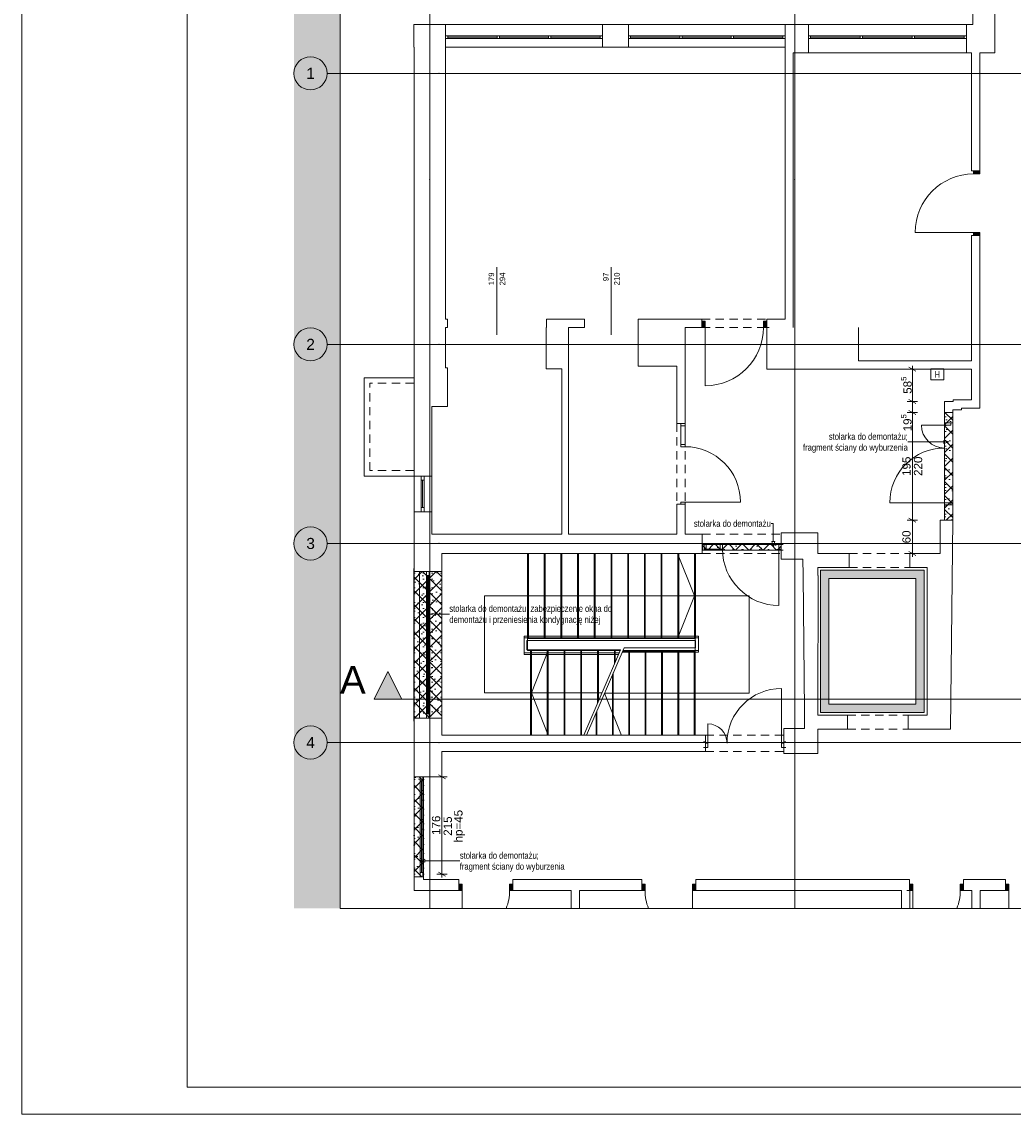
# Paper-space layout 'A-21 ROZBIÓRKI - PIĘTRO 3' of a CAD drawing. Header units: millimetres. Extents: x 0 to 540, y 0 to 297.
# Tile 1 of 7: x 0 to 179, y 0 to 197. Entities that reach past the tile are written whole.
import ezdxf
from ezdxf.xclip import XClip

# ---------------------------------------------------------------- set-up
doc = ezdxf.new("R2010")
doc.units = ezdxf.units.MM
doc.header["$MEASUREMENT"] = 0
doc.header["$XCLIPFRAME"] = 0
for name, pattern in [('ACAD_ISO03W100', [300, 120, -180]), ('DASHDOTX2', [1000, 500, -250, 0, -250]), ('GESTRICHELT2', [93.75, 62.5, -31.25]), ('Przer. długie kreski', [2.5, 1.5, -1]), ('PRZERYWANA_DU_A', [550, 350, -200])]:
    doc.linetypes.add(name, pattern=pattern)
for name, color, linetype, lineweight in [('0_Nr_pióra__2', 8, 'Continuous', 13), ('A_linie przekroju_Nr_pióra__1', 7, 'Continuous', 20), ('A_winda_Nr_pióra__1', 7, 'Continuous', 20), ('A_wymiary_Nr_pióra__1', 7, 'Continuous', 20), ('A_wymiary_Nr_pióra__2', 8, 'Continuous', 13), ('A_ściany_Nr_pióra__1', 7, 'Continuous', 20), ('Drzwi Archicad_Nr_pióra__1', 7, 'Continuous', 20), ('Drzwi Archicad_Nr_pióra__3', 252, 'Continuous', 13), ('Znaczniki drzwi Archicada_Nr_pióra__3', 252, 'Continuous', 13)]:
    doc.layers.add(name, color=color, linetype=linetype, lineweight=lineweight)
for name, color, linetype, lineweight, true_color in [('A_Arkusz_Nr_pióra__255', 7, 'Continuous', 15, 0x242424), ('A_opis_Nr_pióra__255', 7, 'Continuous', 15, 0x242424), ('A_opis_Nr_pióra__8', 7, 'Continuous', 13, 0x4c4c4c), ('A_osie_Nr_pióra__16', 7, 'Continuous', 5, 0x0f0f0f), ('A_osie_Nr_pióra__76', 7, 'Continuous', 5, 0x2d2d2d), ('A_pochwyt_Nr_pióra__161', 7, 'Continuous', 5, 0x949494), ('A_ppoż_Nr_pióra__10', 7, 'Continuous', 13, 0x4b4b4b), ('A_ppoż_Nr_pióra__8', 7, 'Continuous', 13, 0x4c4c4c), ('A_rozbiórki_Nr_pióra__10', 7, 'Continuous', 13, 0x4b4b4b), ('A_schody_Nr_pióra__10', 7, 'Continuous', 13, 0x4b4b4b), ('A_schody_Nr_pióra__4', 7, 'Continuous', 18, 0x4b4b4b), ('A_ściany_Nr_pióra__10', 7, 'Continuous', 13, 0x4b4b4b), ('A_ściany_Nr_pióra__19', 7, 'Continuous', 5, 0x191919), ('Okna Archicada_Nr_pióra__19', 7, 'Continuous', 5, 0x191919)]:
    doc.layers.add(name, color=color, linetype=linetype, lineweight=lineweight, true_color=true_color)
for name, color, linetype in [('A_linie przekroju', 7, 'Continuous'), ('A_podrys', 7, 'Continuous'), ('A_ppoż', 7, 'Continuous'), ('A_rozbiórki', 7, 'Continuous'), ('A_winda', 7, 'Continuous'), ('Drzwi Archicad', 7, 'Continuous')]:
    doc.layers.add(name, color=color, linetype=linetype)
doc.styles.add('STYL_AUTOMATYCZNY_1', font='arial.ttf')
doc.styles.add('STYL_AUTOMATYCZNY_2', font='ARIALN.TTF')
doc.styles.add('STYL_AUTOMATYCZNY_4', font='arial.ttf')
pattern_1 = [(45, (-1569.5529, -341.8858), (-1.2572359, 1.2572359), []), (135, (-1569.5529, -341.8858), (1.2572359, 1.2572359), []), (90, (-1570.8101, -340.6285), (-1.6002, 0), [0, -1.0668, 0, -1.6002]), (155, (-1569.5529, -339.3713), (0.6762737, 1.4502737), [0, -0.78232, 0, -1.35128])]

# ---------------------------------------------------------------- blocks, each defined once
blk = doc.blocks.new('Rysunek_1_1', base_point=(-1569.55, -341.89))
at = {"linetype": 'Continuous', "lineweight": 0, "true_color": 0x484848}
blk.add_hatch(color=251, dxfattribs=at).paths.add_polyline_path([(49.19, 37.19), (57.57, 37.19), (57.57, 246), (49.19, 246)])
at = {"layer": 'A_linie przekroju', "linetype": 'Continuous', "lineweight": 0, "true_color": 0x000000}
blk.add_hatch(color=18, dxfattribs=at).paths.add_polyline_path([(63.67, 75.02), (68.67, 75.02), (66.17, 80.02)])
at = {"layer": 'A_ppoż', "linetype": 'Continuous', "lineweight": 0, "true_color": 0x3f3f3f}
blk.add_hatch(color=250, dxfattribs=at).paths.add_polyline_path([(123.05, 102.97), (123.02, 102.97), (123.02, 101.99), (123.05, 101.99)])
at = {"layer": 'A_rozbiórki', "linetype": 'Continuous', "lineweight": 0, "true_color": 0x4b4b4b}
h = blk.add_hatch(dxfattribs=at)
h.set_pattern_fill('facing_tile_0001', color=251, style=0, pattern_type=2)
h.set_pattern_definition(pattern_1)
h.paths.add_polyline_path([(166.8, 126.87), (166.8, 107.37), (168.3, 107.37), (168.3, 126.87)])
h = blk.add_hatch(dxfattribs=at)
h.set_pattern_fill('facing_tile_0001', color=251, style=0, pattern_type=2)
h.set_pattern_definition(pattern_1)
h.paths.add_polyline_path([(123.05, 102.97), (123.05, 101.97), (137.27, 101.97), (137.27, 102.97)])
h = blk.add_hatch(dxfattribs=at)
h.set_pattern_fill('facing_tile_0001', color=251, style=0, pattern_type=2)
h.set_pattern_definition(pattern_1)
h.paths.add_polyline_path([(70.91, 98.12), (70.91, 71.62), (75.92, 71.62), (75.92, 98.12)])
h = blk.add_hatch(dxfattribs=at)
h.set_pattern_fill('facing_tile_0001', color=251, style=0, pattern_type=2)
h.set_pattern_definition(pattern_1)
h.paths.add_polyline_path([(70.91, 61), (70.91, 42.93), (72.62, 42.93), (72.62, 61)])
at = {"layer": 'A_winda', "linetype": 'Continuous', "lineweight": 0, "true_color": 0xfdfdfd}
h = blk.add_hatch(color=7, dxfattribs=at)
h.paths.add_polyline_path([(144.4, 98.35), (144.4, 72.62), (163.15, 72.62), (163.15, 98.35)])
h.paths.add_polyline_path([(161.65, 96.85), (161.65, 74.12), (145.9, 74.12), (145.9, 96.85)], flags=0)
at = {"layer": 'Drzwi Archicad', "linetype": 'Continuous', "lineweight": 0, "true_color": 0xfdfdfd}
for points in [[(173.21, 170.59), (172.06, 170.59), (172.06, 169.99), (173.21, 169.99)], [(172.06, 158.84), (173.21, 158.84), (173.21, 159.44), (172.06, 159.44)], [(122.92, 142.24), (123.52, 142.24), (123.52, 143.39), (122.92, 143.39)], [(134.67, 143.39), (134.07, 143.39), (134.07, 142.24), (134.67, 142.24)], [(78.99, 40.41), (79.59, 40.41), (79.59, 41.56), (78.99, 41.56)], [(88.79, 41.56), (88.19, 41.56), (88.19, 40.41), (88.79, 40.41)], [(112.07, 41.56), (112.07, 40.41), (112.67, 40.41), (112.67, 41.56)], [(121.87, 40.41), (121.87, 41.56), (121.27, 41.56), (121.27, 40.41)], [(160.47, 40.41), (161.07, 40.41), (161.07, 41.56), (160.47, 41.56)], [(170.27, 41.56), (169.67, 41.56), (169.67, 40.41), (170.27, 40.41)], [(177.84, 40.41), (178.44, 40.41), (178.44, 41.56), (177.84, 41.56)]]:
    blk.add_hatch(color=7, dxfattribs=at).paths.add_polyline_path(points)
at = {"layer": '0_Nr_pióra__2', "color": 8, "linetype": 'PRZERYWANA_DU_A', "lineweight": 13, "flags": 128}
for points in [[(57.57, 246), (57.57, 37.19)], [(57.57, 37.19), (172.57, 37.19)], [(172.57, 37.19), (207.57, 37.19)]]:
    blk.add_lwpolyline(points, dxfattribs=at)
at = {"layer": 'A_linie przekroju_Nr_pióra__1', "color": 7, "linetype": 'ACAD_ISO03W100', "lineweight": 20}
blk.add_line((68.67, 75.02), (299.64, 75.02), dxfattribs=at)
at = {"layer": 'A_linie przekroju_Nr_pióra__1', "color": 7, "linetype": 'Continuous', "lineweight": 20, "flags": 128}
blk.add_lwpolyline([(63.67, 75.02), (68.67, 75.02), (66.17, 80.02)], close=True, dxfattribs=at)
at = {"layer": 'A_opis_Nr_pióra__255', "color": 250, "linetype": 'Continuous', "lineweight": 15, "true_color": 0x242424}
for p, q in [((160.55, 121.54), (160.18, 121.54)), ((166.68, 121.54), (160.55, 121.54)), ((166.68, 121.29), (166.68, 121.79)), ((167.62, 121.54), (166.68, 121.79)), ((167.62, 121.54), (166.68, 121.29)), ((135.86, 106.8), (135.5, 106.8)), ((135.86, 103.53), (135.86, 106.8)), ((135.61, 103.53), (136.11, 103.53)), ((135.86, 102.6), (135.61, 103.53)), ((135.86, 102.6), (136.11, 103.53)), ((73.83, 90.41), (74.76, 90.66)), ((73.83, 90.41), (74.76, 90.16)), ((74.76, 90.66), (74.76, 90.16)), ((74.76, 90.41), (76.93, 90.41)), ((76.93, 90.41), (77.29, 90.41)), ((71.92, 45.79), (72.86, 46.04)), ((71.92, 45.79), (72.86, 45.54)), ((72.86, 46.04), (72.86, 45.54)), ((72.86, 45.79), (76.93, 45.79)), ((76.93, 45.79), (79.18, 45.79))]:
    blk.add_line(p, q, dxfattribs=at)
at = {"layer": 'A_osie_Nr_pióra__16', "color": 250, "linetype": 'DASHDOTX2', "lineweight": 5, "true_color": 0x0f0f0f}
for p, q in [((73.74, 169.01), (73.74, 206.9)), ((139.74, 169.01), (139.74, 206.9)), ((75.44, 188.19), (55.19, 188.19)), ((299.64, 188.19), (75.44, 188.19)), ((75.44, 188.19), (75.44, 188.19)), ((73.74, 169.01), (73.74, 37.19)), ((139.74, 169.01), (139.74, 37.19)), ((75.44, 139.19), (55.19, 139.19)), ((299.64, 139.19), (75.44, 139.19)), ((75.44, 139.19), (75.44, 139.19)), ((75.44, 103.19), (55.19, 103.19)), ((299.64, 103.19), (75.44, 103.19)), ((75.44, 103.19), (75.44, 103.19)), ((75.44, 67.19), (55.19, 67.19)), ((299.64, 67.19), (75.44, 67.19)), ((75.44, 67.19), (75.44, 67.19))]:
    blk.add_line(p, q, dxfattribs=at)
for p in [(75.44, 188.19), (73.74, 169.01), (73.74, 169.01), (139.74, 169.01), (139.74, 169.01), (75.44, 139.19), (75.44, 103.19), (75.44, 67.19)]:
    blk.add_point(p, dxfattribs=at)
at = {"layer": 'A_osie_Nr_pióra__76', "color": 250, "linetype": 'Continuous', "lineweight": 5, "true_color": 0x2d2d2d}
for centre in [(52.19, 188.19), (52.19, 139.19), (52.19, 103.19), (52.19, 67.19)]:
    blk.add_circle(centre, 3, dxfattribs=at)
at = {"layer": 'A_pochwyt_Nr_pióra__161', "color": 252, "linetype": 'Continuous', "lineweight": 5, "true_color": 0x949494}
for p, q in [((90.82, 83.13), (90.82, 86.42)), ((90.82, 86.42), (122.32, 86.42)), ((90.82, 86.12), (122.32, 86.12)), ((91.32, 83.93), (91.32, 85.62)), ((91.32, 85.62), (121.82, 85.62)), ((121.82, 84.31), (121.82, 85.62)), ((122.32, 83.51), (122.32, 86.42)), ((90.82, 83.43), (107.99, 83.43)), ((90.82, 83.13), (107.86, 83.13)), ((91.32, 83.93), (108.21, 83.93)), ((108.53, 83.51), (122.32, 83.51)), ((108.65, 83.81), (122.32, 83.81)), ((108.87, 84.31), (121.82, 84.31))]:
    blk.add_line(p, q, dxfattribs=at)
at = {"layer": 'A_ppoż_Nr_pióra__10', "color": 251, "linetype": 'Continuous', "lineweight": 13, "true_color": 0x4b4b4b}
for p, q in [((166.71, 134.74), (164.31, 134.74)), ((164.31, 134.74), (164.31, 132.77)), ((166.71, 132.77), (166.71, 134.74)), ((164.31, 132.77), (166.71, 132.77))]:
    blk.add_line(p, q, dxfattribs=at)
at = {"layer": 'A_rozbiórki_Nr_pióra__10', "color": 251, "linetype": 'ACAD_ISO03W100', "lineweight": 13, "true_color": 0x4b4b4b, "flags": 128}
for points in [[(166.8, 126.87), (168.3, 126.87), (168.3, 107.37), (166.8, 107.37)], [(123.05, 102.97), (137.27, 102.97), (137.27, 101.97), (123.05, 101.97)], [(70.91, 98.12), (75.92, 98.12), (75.92, 71.62), (70.91, 71.62)], [(70.91, 61), (72.62, 61), (72.62, 42.93), (70.91, 42.93)]]:
    blk.add_lwpolyline(points, close=True, dxfattribs=at)
at = {"layer": 'A_schody_Nr_pióra__10', "color": 251, "linetype": 'GESTRICHELT2', "lineweight": 13, "true_color": 0x4b4b4b}
for p, q in [((91.57, 101.39), (91.57, 85.99)), ((94.59, 101.39), (94.59, 85.99)), ((97.61, 101.39), (97.61, 85.99)), ((100.63, 101.39), (100.63, 85.99)), ((103.65, 101.39), (103.65, 85.99)), ((106.67, 101.39), (106.67, 85.99)), ((109.69, 101.39), (109.69, 85.99)), ((112.71, 101.39), (112.71, 85.99)), ((115.73, 101.39), (115.73, 85.99)), ((118.75, 101.39), (118.75, 85.99)), ((121.77, 101.39), (121.77, 85.99)), ((91.97, 68.55), (91.97, 83.84)), ((95, 68.55), (95, 83.84)), ((98.03, 68.55), (98.03, 83.84)), ((101.06, 68.55), (101.06, 83.84)), ((104.09, 74.37), (104.09, 83.84)), ((107.12, 81.4), (107.12, 83.84)), ((109.73, 68.55), (109.73, 83.72)), ((112.69, 68.55), (112.69, 83.72)), ((115.65, 68.55), (115.65, 83.72)), ((118.61, 68.55), (118.61, 83.72)), ((121.57, 68.55), (121.57, 83.72)), ((106.77, 68.55), (106.77, 79.43)), ((103.81, 68.55), (103.81, 72.56))]:
    blk.add_line(p, q, dxfattribs=at)
at = {"layer": 'A_schody_Nr_pióra__4', "color": 251, "linetype": 'Continuous', "lineweight": 18, "true_color": 0x4b4b4b}
for p, q in [((91.42, 83.84), (91.42, 101.39)), ((94.44, 85.99), (94.44, 101.39)), ((97.46, 85.99), (97.46, 101.39)), ((100.48, 85.99), (100.48, 101.39)), ((103.5, 85.99), (103.5, 101.39)), ((106.52, 85.99), (106.52, 101.39)), ((109.54, 85.99), (109.54, 101.39)), ((112.56, 85.99), (112.56, 101.39)), ((115.58, 85.99), (115.58, 101.39)), ((118.54, 101.39), (121.62, 93.69)), ((118.6, 85.99), (118.6, 101.39)), ((121.62, 85.99), (121.62, 101.39)), ((83.62, 76.19), (83.62, 93.69)), ((83.62, 93.69), (131.52, 93.69)), ((118.54, 85.99), (121.62, 93.69)), ((131.52, 76.13), (131.52, 93.69)), ((121.72, 85.99), (91.42, 85.99)), ((121.72, 85.99), (121.72, 68.55)), ((108.17, 83.84), (91.42, 83.84)), ((92.12, 83.84), (92.12, 68.55)), ((95.18, 83.84), (92.12, 76.19)), ((95.15, 83.84), (95.15, 68.55)), ((98.18, 83.84), (98.18, 68.55)), ((101.21, 83.84), (101.21, 68.55)), ((108.21, 83.93), (101.58, 68.55)), ((108.87, 84.31), (102.08, 68.55)), ((104.24, 83.84), (104.24, 74.72)), ((107.27, 83.84), (107.27, 81.75)), ((121.72, 83.72), (108.62, 83.72)), ((109.88, 83.72), (109.88, 68.55)), ((112.84, 83.72), (112.84, 68.55)), ((115.8, 83.72), (115.8, 68.55)), ((118.76, 83.72), (118.76, 68.55)), ((106.92, 79.78), (106.92, 68.55)), ((104.87, 76.19), (83.62, 76.19)), ((95.18, 68.55), (92.12, 76.19)), ((131.52, 76.13), (105.35, 76.13)), ((108.4, 68.49), (105.35, 76.13)), ((103.96, 72.91), (103.96, 68.55))]:
    blk.add_line(p, q, dxfattribs=at)
at = {"layer": 'A_winda_Nr_pióra__1', "color": 7, "linetype": 'PRZERYWANA_DU_A', "lineweight": 20, "flags": 128}
for points in [[(144.4, 98.35), (163.15, 98.35), (163.15, 72.62), (144.4, 72.62)], [(161.65, 96.85), (161.65, 74.12), (145.9, 74.12), (145.9, 96.85)]]:
    blk.add_lwpolyline(points, close=True, dxfattribs=at)
at = {"layer": 'A_wymiary_Nr_pióra__1', "color": 7, "linetype": 'Continuous', "lineweight": 20}
for p, q in [((161.62, 134.34), (160.37, 135.06)), ((160.37, 129.2), (161.62, 128.48)), ((160.37, 127.23), (161.62, 126.51)), ((160.37, 107.73), (161.62, 107.01)), ((160.37, 101.71), (161.62, 100.99)), ((76.58, 60.64), (75.33, 61.36)), ((75.33, 43.76), (76.58, 43.04))]:
    blk.add_line(p, q, dxfattribs=at)
at = {"layer": 'A_wymiary_Nr_pióra__2', "color": 8, "linetype": 'Continuous', "lineweight": 13}
for p, q in [((161.94, 134.7), (160.06, 134.7)), ((161, 134.7), (161, 135.31)), ((161, 128.84), (161, 134.7)), ((161.94, 128.84), (160.06, 128.84)), ((161, 126.87), (161, 128.84)), ((161.94, 126.87), (160.06, 126.87)), ((161, 107.37), (161, 126.87)), ((161.94, 107.37), (160.06, 107.37)), ((161, 101.35), (161, 107.37)), ((161.94, 101.35), (160.06, 101.35)), ((161, 100.74), (161, 101.35)), ((75.96, 61), (75.96, 61.61)), ((76.9, 61), (75.02, 61)), ((75.96, 43.4), (75.96, 61)), ((76.9, 43.4), (75.02, 43.4)), ((75.96, 42.79), (75.96, 43.4))]:
    blk.add_line(p, q, dxfattribs=at)
at = {"layer": 'A_ściany_Nr_pióra__1', "color": 7, "linetype": 'Continuous', "lineweight": 20}
for p, q in [((76.62, 197), (76.62, 192.95)), ((104.95, 197), (104.95, 192.95)), ((109.65, 197), (109.65, 192.95)), ((142.2, 191.88), (142.2, 197)), ((170.76, 191.88), (170.76, 197)), ((171.71, 170.59), (171.71, 170.96)), ((172.06, 170.59), (171.71, 170.59)), ((173.21, 170.59), (172.06, 170.59)), ((173.21, 170.59), (173.21, 171.06)), ((171.71, 158.84), (171.71, 158.47)), ((172.06, 158.84), (171.71, 158.84)), ((173.21, 158.84), (172.06, 158.84)), ((173.21, 158.84), (173.21, 158.37)), ((76.93, 142.24), (76.93, 143.74)), ((94.83, 142.24), (94.83, 143.74)), ((101.72, 142.24), (101.72, 143.74)), ((111.42, 142.24), (111.42, 143.74)), ((122.92, 142.24), (122.45, 142.24)), ((122.92, 143.74), (122.55, 143.74)), ((122.92, 143.39), (122.92, 143.74)), ((122.92, 142.24), (122.92, 143.39)), ((134.67, 143.74), (135.04, 143.74)), ((134.67, 143.39), (134.67, 143.74)), ((134.67, 142.24), (134.67, 143.39)), ((134.67, 142.24), (135.14, 142.24)), ((166.8, 126.87), (168.3, 126.87)), ((118.42, 124.88), (118.42, 125.25)), ((119.12, 124.88), (118.42, 124.88)), ((119.92, 124.88), (119.12, 124.88)), ((119.92, 124.88), (119.92, 125.25)), ((70.91, 115.36), (74.11, 115.36)), ((70.91, 108.92), (74.11, 108.92)), ((118.42, 110.28), (118.42, 109.91)), ((119.12, 110.28), (118.42, 110.28)), ((119.92, 110.28), (119.12, 110.28)), ((119.92, 110.28), (119.92, 109.91)), ((166.8, 107.37), (168.3, 107.37)), ((123.35, 102.97), (122.98, 102.97)), ((123.35, 102.97), (123.35, 102.17)), ((137.27, 102.97), (137.64, 102.97)), ((137.27, 102.97), (137.27, 102.17)), ((123.35, 101.97), (122.98, 101.97)), ((123.35, 102.17), (123.35, 101.97)), ((137.27, 102.17), (137.27, 101.97)), ((137.27, 101.97), (137.64, 101.97)), ((149.57, 101.35), (149.57, 98.85)), ((160.57, 101.35), (160.57, 98.85)), ((70.87, 98.67), (70.87, 71.08)), ((71.87, 98.12), (71.87, 71.62)), ((75.92, 98.67), (75.92, 71.08)), ((149.26, 72.12), (149.26, 69.62)), ((160.26, 72.12), (160.26, 69.62)), ((123.63, 67.3), (123.26, 67.3)), ((123.63, 67.1), (123.63, 67.3)), ((137.77, 67.3), (138.14, 67.3)), ((137.77, 67.1), (137.77, 67.3)), ((123.63, 66.3), (123.26, 66.3)), ((123.63, 66.3), (123.63, 67.1)), ((137.77, 66.3), (137.77, 67.1)), ((137.77, 66.3), (138.14, 66.3)), ((70.91, 42.93), (72.62, 42.93)), ((78.99, 42.44), (78.62, 42.44)), ((78.99, 41.56), (78.99, 42.44)), ((78.99, 40.41), (78.99, 41.56)), ((88.79, 42.44), (89.16, 42.44)), ((88.79, 41.56), (88.79, 42.44)), ((88.79, 40.41), (88.79, 41.56)), ((112.07, 42.44), (111.7, 42.44)), ((112.07, 41.56), (112.07, 42.44)), ((112.07, 40.41), (112.07, 41.56)), ((121.87, 42.44), (122.24, 42.44)), ((121.87, 41.56), (121.87, 42.44)), ((121.87, 40.41), (121.87, 41.56)), ((160.47, 42.44), (160.1, 42.44)), ((160.47, 41.56), (160.47, 42.44)), ((160.47, 40.41), (160.47, 41.56)), ((170.27, 42.44), (170.64, 42.44)), ((170.27, 41.56), (170.27, 42.44)), ((170.27, 40.41), (170.27, 41.56)), ((177.84, 42.44), (177.47, 42.44)), ((177.84, 41.56), (177.84, 42.44)), ((177.84, 40.41), (177.84, 41.56)), ((78.99, 40.41), (78.52, 40.41)), ((88.79, 40.41), (89.26, 40.41)), ((112.07, 40.41), (111.6, 40.41)), ((121.87, 40.41), (122.34, 40.41)), ((160.47, 40.41), (160, 40.41)), ((170.27, 40.41), (170.74, 40.41)), ((177.84, 40.41), (177.37, 40.41))]:
    blk.add_line(p, q, dxfattribs=at)
at = {"layer": 'A_ściany_Nr_pióra__1', "color": 7, "linetype": 'Continuous', "lineweight": 20, "flags": 128}
for points in [[(175.93, 191.88), (175.93, 241.47)], [(171.93, 224.67), (171.93, 197)], [(76.62, 197), (70.87, 197)], [(70.87, 197), (70.87, 192.95)], [(109.65, 197), (104.95, 197)], [(142.2, 197), (137.98, 197)], [(137.98, 192.95), (137.98, 197)], [(171.93, 197), (170.76, 197)], [(70.87, 192.95), (70.91, 192.95)], [(70.91, 192.95), (70.91, 134.95)], [(76.62, 143.74), (76.62, 192.95)], [(104.95, 192.95), (109.65, 192.95)], [(137.98, 192.95), (137.98, 191.88)], [(137.98, 191.88), (137.98, 143.74)], [(139.48, 191.88), (142.2, 191.88)], [(139.48, 142.24), (139.48, 191.88)], [(170.76, 191.88), (171.71, 191.88)], [(171.71, 191.88), (171.71, 170.59)], [(173.21, 170.59), (173.21, 191.88)], [(173.21, 191.88), (175.93, 191.88)], [(171.71, 158.84), (171.71, 136.2)], [(173.21, 127.66), (173.21, 158.84)], [(76.93, 143.74), (76.62, 143.74)], [(76.62, 134.95), (76.62, 142.24)], [(76.62, 142.24), (76.93, 142.24)], [(94.82, 142.24), (94.82, 134.74)], [(101.72, 143.74), (94.83, 143.74)], [(98.82, 142.24), (101.72, 142.24)], [(98.82, 134.74), (98.82, 142.24)], [(122.92, 143.74), (111.42, 143.74)], [(111.42, 142.24), (111.42, 135.24)], [(119.92, 142.24), (122.92, 142.24)], [(119.92, 135.24), (119.92, 142.24)], [(137.98, 143.74), (134.67, 143.74)], [(134.67, 142.24), (134.67, 134.7)], [(151.27, 136.2), (151.27, 142.24)], [(70.91, 134.95), (70.91, 127.94)], [(76.93, 134.95), (76.62, 134.95)], [(76.93, 127.94), (76.93, 134.95)], [(94.82, 134.74), (97.62, 134.74)], [(97.62, 134.74), (97.62, 104.89)], [(98.82, 104.89), (98.82, 134.74)], [(111.42, 135.24), (118.42, 135.24)], [(118.42, 135.24), (118.42, 124.88)], [(119.92, 124.88), (119.92, 135.24)], [(134.67, 134.7), (171.71, 134.7)], [(171.71, 136.2), (151.27, 136.2)], [(171.71, 134.7), (171.71, 129.16)], [(168.37, 128.84), (166.8, 128.84)], [(166.8, 128.84), (166.8, 126.87)], [(171.71, 129.16), (168.37, 129.16)], [(168.37, 129.16), (168.37, 128.84)], [(70.91, 127.94), (70.91, 115.36)], [(74.11, 127.94), (76.93, 127.94)], [(74.11, 115.36), (74.11, 127.94)], [(168.3, 127.34), (169.87, 127.34)], [(168.3, 126.87), (168.3, 127.34)], [(169.87, 127.66), (173.21, 127.66)], [(169.87, 127.34), (169.87, 127.66)], [(70.91, 108.92), (70.91, 104.89)], [(74.11, 104.89), (74.11, 108.92)], [(118.42, 110.28), (118.42, 104.89)], [(119.92, 104.89), (119.92, 110.28)], [(166.8, 107.37), (166, 107.37)], [(166, 107.37), (166, 101.35)], [(167.92, 69.62), (168.3, 107.37)], [(70.91, 104.89), (70.91, 98.12)], [(97.62, 104.89), (74.11, 104.89)], [(118.42, 104.89), (98.82, 104.89)], [(123.02, 104.89), (119.92, 104.89)], [(123.02, 101.39), (123.02, 104.89)], [(143.92, 105.12), (137.27, 105.12)], [(137.27, 105.12), (137.27, 102.97)], [(143.92, 101.35), (143.92, 105.12)], [(75.91, 101.39), (123.02, 101.39)], [(75.91, 98.12), (75.91, 101.39)], [(137.27, 101.97), (137.27, 100.32)], [(145.11, 101.35), (143.92, 101.35)], [(149.57, 101.35), (145.11, 101.35)], [(163.65, 101.35), (160.57, 101.35)], [(166, 101.35), (163.65, 101.35)], [(137.27, 100.32), (141.22, 100.32)], [(141.22, 100.32), (141.25, 97.39)], [(143.92, 97.42), (143.92, 98.85)], [(143.92, 98.85), (145.11, 98.85)], [(145.11, 98.85), (149.57, 98.85)], [(160.57, 98.85), (163.65, 98.85)], [(163.65, 98.85), (163.65, 72.12)], [(70.91, 98.12), (75.91, 98.12)], [(75.92, 98.12), (71.87, 98.12)], [(141.25, 97.39), (141.49, 72.92)], [(143.89, 72.92), (143.95, 97.42)], [(70.91, 71.62), (70.91, 61)], [(75.96, 71.62), (70.91, 71.62)], [(71.87, 71.62), (75.92, 71.62)], [(75.96, 68.55), (75.96, 71.62)], [(141.49, 72.92), (141.52, 69.71)], [(143.92, 72.92), (143.89, 72.92)], [(143.92, 72.12), (143.92, 72.92)], [(144.9, 72.12), (143.92, 72.12)], [(149.26, 72.12), (144.9, 72.12)], [(163.65, 72.12), (160.26, 72.12)], [(141.52, 69.71), (137.77, 69.71)], [(137.77, 69.71), (137.77, 65.23)], [(143.92, 65.23), (143.92, 69.62)], [(143.92, 69.62), (144.9, 69.62)], [(144.9, 69.62), (149.26, 69.62)], [(160.26, 69.62), (163.65, 69.62)], [(163.65, 69.62), (167.92, 69.62)], [(123.63, 68.55), (75.96, 68.55)], [(123.63, 65.55), (123.63, 68.55)], [(75.96, 65.55), (123.63, 65.55)], [(75.96, 61), (75.96, 65.55)], [(137.77, 65.23), (143.92, 65.23)], [(72.62, 61), (70.91, 61)], [(72.62, 61), (75.96, 61)], [(70.91, 42.93), (70.91, 40.41)], [(72.62, 42.44), (72.62, 42.93)], [(78.99, 42.44), (72.62, 42.44)], [(112.07, 42.44), (88.79, 42.44)], [(160.47, 42.44), (121.87, 42.44)], [(177.84, 42.44), (170.27, 42.44)], [(70.91, 40.41), (78.99, 40.41)], [(88.79, 40.41), (99.34, 40.41)], [(99.34, 40.41), (99.34, 37.19)], [(100.84, 40.41), (112.07, 40.41)], [(100.84, 37.19), (100.84, 40.41)], [(121.87, 40.41), (159.04, 40.41)], [(159.04, 40.41), (159.04, 37.19)], [(160.54, 37.19), (160.54, 40.41)], [(170.27, 40.41), (171.74, 40.41)], [(171.74, 40.41), (171.74, 37.19)], [(173.24, 40.41), (177.84, 40.41)], [(173.24, 37.19), (173.24, 40.41)]]:
    blk.add_lwpolyline(points, dxfattribs=at)
at = {"layer": 'A_ściany_Nr_pióra__10', "color": 251, "linetype": 'Przer. długie kreski', "lineweight": 13, "true_color": 0x4b4b4b}
for p, q in [((122.92, 143.74), (134.67, 143.74)), ((122.92, 142.24), (134.67, 142.24)), ((70.87, 132.16), (62.91, 132.16)), ((62.91, 116.36), (62.91, 132.16)), ((118.42, 124.88), (118.42, 110.28)), ((119.92, 124.88), (119.92, 110.28)), ((166.8, 124.99), (166.8, 110.16)), ((168.3, 124.99), (168.3, 110.16)), ((70.87, 116.36), (62.91, 116.36)), ((123.02, 104.89), (137.27, 104.89)), ((123.02, 101.39), (137.27, 101.39)), ((149.57, 101.35), (160.57, 101.35)), ((149.57, 98.85), (160.57, 98.85)), ((149.26, 72.12), (160.26, 72.12)), ((149.26, 69.62), (160.26, 69.62)), ((123.63, 68.55), (137.77, 68.55)), ((123.63, 65.55), (137.77, 65.55))]:
    blk.add_line(p, q, dxfattribs=at)
at = {"layer": 'A_ściany_Nr_pióra__10', "color": 251, "linetype": 'Continuous', "lineweight": 13, "true_color": 0x4b4b4b}
for p, q in [((70.87, 133.16), (61.91, 133.16)), ((61.91, 115.36), (61.91, 133.16)), ((70.87, 115.36), (61.91, 115.36))]:
    blk.add_line(p, q, dxfattribs=at)
at = {"layer": 'A_ściany_Nr_pióra__19', "color": 250, "linetype": 'Continuous', "lineweight": 5, "true_color": 0x191919}
for p, q in [((104.95, 197), (76.62, 197)), ((137.98, 197), (109.65, 197)), ((170.76, 197), (142.2, 197)), ((76.62, 192.95), (104.95, 192.95)), ((109.65, 192.95), (137.98, 192.95)), ((142.2, 191.88), (170.76, 191.88)), ((70.91, 115.36), (70.91, 108.92)), ((74.11, 108.92), (74.11, 115.36)), ((70.91, 61), (70.91, 42.93)), ((72.62, 42.93), (72.62, 61))]:
    blk.add_line(p, q, dxfattribs=at)
at = {"layer": 'Drzwi Archicad_Nr_pióra__1', "color": 7, "linetype": 'Continuous', "lineweight": 20}
for p, q in [((171.71, 170.59), (171.71, 170.96)), ((171.71, 170.59), (171.71, 170.96)), ((172.06, 170.59), (171.71, 170.59)), ((172.06, 170.59), (171.71, 170.59)), ((172.06, 169.99), (172.06, 170.59)), ((172.06, 170.59), (173.21, 170.59)), ((173.21, 170.59), (172.06, 170.59)), ((173.21, 170.59), (172.06, 170.59)), ((173.21, 169.99), (172.06, 169.99)), ((173.21, 170.59), (173.21, 171.06)), ((173.21, 170.59), (173.21, 171.06)), ((173.21, 170.59), (173.21, 169.99)), ((172.06, 159.44), (161.51, 159.44)), ((172.06, 158.84), (171.71, 158.84)), ((172.06, 158.84), (171.71, 158.84)), ((171.71, 158.84), (171.71, 158.47)), ((171.71, 158.84), (171.71, 158.47)), ((172.06, 158.84), (172.06, 159.44)), ((172.06, 159.44), (173.21, 159.44)), ((173.21, 158.84), (172.06, 158.84)), ((173.21, 158.84), (172.06, 158.84)), ((173.21, 158.84), (172.06, 158.84)), ((173.21, 159.44), (173.21, 158.84)), ((173.21, 158.84), (173.21, 158.37)), ((173.21, 158.84), (173.21, 158.37)), ((76.93, 142.24), (76.93, 143.74)), ((94.83, 142.24), (94.83, 143.74)), ((101.72, 142.24), (101.72, 143.74)), ((111.42, 142.24), (111.42, 143.74)), ((122.92, 142.24), (122.45, 142.24)), ((122.92, 142.24), (122.45, 142.24)), ((122.92, 143.74), (122.55, 143.74)), ((122.92, 143.74), (122.55, 143.74)), ((122.92, 143.39), (122.92, 143.74)), ((122.92, 143.39), (122.92, 143.74)), ((123.52, 143.39), (122.92, 143.39)), ((122.92, 143.39), (122.92, 142.24)), ((122.92, 142.24), (122.92, 143.39)), ((122.92, 142.24), (122.92, 143.39)), ((122.92, 142.24), (123.52, 142.24)), ((123.52, 142.24), (123.52, 143.39)), ((123.52, 142.24), (123.52, 131.69)), ((134.67, 143.39), (134.07, 143.39)), ((134.07, 143.39), (134.07, 142.24)), ((134.07, 142.24), (134.67, 142.24)), ((134.67, 143.39), (134.67, 143.74)), ((134.67, 143.39), (134.67, 143.74)), ((134.67, 143.74), (135.04, 143.74)), ((134.67, 143.74), (135.04, 143.74)), ((134.67, 142.24), (134.67, 143.39)), ((134.67, 142.24), (134.67, 143.39)), ((134.67, 142.24), (134.67, 143.39)), ((134.67, 142.24), (135.14, 142.24)), ((134.67, 142.24), (135.14, 142.24)), ((118.42, 124.88), (118.42, 125.25)), ((118.42, 124.88), (118.42, 125.25)), ((119.12, 124.88), (118.42, 124.88)), ((119.12, 124.88), (118.42, 124.88)), ((119.12, 124.88), (119.12, 124.48)), ((119.92, 124.88), (119.12, 124.88)), ((119.92, 124.88), (119.12, 124.88)), ((119.92, 124.88), (119.12, 124.88)), ((119.12, 124.48), (119.92, 124.48)), ((119.12, 124.48), (119.12, 121.08)), ((119.92, 124.48), (119.12, 124.48)), ((119.92, 124.88), (119.92, 125.25)), ((119.92, 124.88), (119.92, 125.25)), ((119.92, 124.48), (119.92, 124.88)), ((119.92, 121.08), (119.92, 124.48)), ((166.8, 124.59), (162.65, 124.59)), ((166.8, 124.99), (166.8, 125.36)), ((166.8, 124.99), (166.8, 125.36)), ((166.8, 124.59), (166.8, 124.99)), ((166.8, 124.99), (167.95, 124.99)), ((166.8, 124.99), (167.95, 124.99)), ((166.8, 124.99), (167.95, 124.99)), ((167.95, 124.59), (166.8, 124.59)), ((167.95, 124.99), (167.95, 124.59)), ((167.95, 124.99), (168.3, 124.99)), ((167.95, 124.99), (168.3, 124.99)), ((168.3, 124.99), (168.3, 125.36)), ((168.3, 124.99), (168.3, 125.36)), ((119.12, 121.08), (119.12, 120.68)), ((119.92, 121.08), (119.12, 121.08)), ((119.12, 121.08), (119.92, 121.08)), ((119.12, 120.68), (119.92, 120.68)), ((119.92, 120.68), (119.92, 121.08)), ((119.92, 110.68), (119.12, 110.68)), ((119.12, 110.68), (119.12, 110.28)), ((119.92, 110.28), (119.92, 110.68)), ((119.92, 110.68), (129.92, 110.68)), ((119.12, 110.28), (118.42, 110.28)), ((119.12, 110.28), (118.42, 110.28)), ((118.42, 110.28), (118.42, 109.91)), ((118.42, 110.28), (118.42, 109.91)), ((119.12, 110.28), (119.92, 110.28)), ((119.92, 110.28), (119.12, 110.28)), ((119.92, 110.28), (119.12, 110.28)), ((119.92, 110.28), (119.92, 109.91)), ((119.92, 110.28), (119.92, 109.91)), ((166.8, 110.56), (156.92, 110.56)), ((166.8, 110.16), (166.8, 110.56)), ((166.8, 110.56), (167.95, 110.56)), ((167.95, 110.16), (166.8, 110.16)), ((166.8, 110.16), (167.95, 110.16)), ((166.8, 110.16), (167.95, 110.16)), ((166.8, 110.16), (166.8, 109.79)), ((166.8, 110.16), (166.8, 109.79)), ((167.95, 110.56), (167.95, 110.16)), ((167.95, 110.16), (168.3, 110.16)), ((167.95, 110.16), (168.3, 110.16)), ((168.3, 110.16), (168.3, 109.79)), ((168.3, 110.16), (168.3, 109.79)), ((123.35, 102.97), (122.98, 102.97)), ((123.35, 102.97), (122.98, 102.97)), ((123.35, 102.97), (123.75, 102.97)), ((123.35, 102.17), (123.35, 102.97)), ((123.35, 102.97), (123.35, 102.17)), ((123.35, 102.97), (123.35, 102.17)), ((123.75, 102.97), (123.75, 102.17)), ((123.75, 102.97), (126.27, 102.97)), ((123.75, 102.17), (123.75, 102.97)), ((126.27, 102.97), (126.67, 102.97)), ((126.27, 102.17), (126.27, 102.97)), ((126.27, 102.97), (126.27, 102.17)), ((126.67, 102.97), (126.67, 102.17)), ((136.87, 102.17), (136.87, 102.97)), ((136.87, 102.97), (137.27, 102.97)), ((137.27, 102.97), (137.27, 102.17)), ((137.27, 102.97), (137.27, 102.17)), ((137.27, 102.97), (137.27, 102.17)), ((137.27, 102.97), (137.64, 102.97)), ((137.27, 102.97), (137.64, 102.97)), ((123.35, 101.97), (122.98, 101.97)), ((123.35, 101.97), (122.98, 101.97)), ((123.75, 102.17), (123.35, 102.17)), ((123.35, 102.17), (123.35, 101.97)), ((123.35, 102.17), (123.35, 101.97)), ((126.27, 102.17), (123.75, 102.17)), ((126.67, 102.17), (126.27, 102.17)), ((137.27, 102.17), (136.87, 102.17)), ((136.87, 102.17), (136.87, 91.97)), ((137.27, 102.17), (137.27, 101.97)), ((137.27, 102.17), (137.27, 101.97)), ((137.27, 101.97), (137.64, 101.97)), ((137.27, 101.97), (137.64, 101.97)), ((149.57, 101.35), (149.57, 98.85)), ((160.57, 101.35), (160.57, 98.85)), ((137.37, 67.1), (137.37, 76.98)), ((149.26, 72.12), (149.26, 69.62)), ((160.26, 72.12), (160.26, 69.62)), ((124.03, 67.1), (124.03, 70.56)), ((123.63, 67.3), (123.26, 67.3)), ((123.63, 67.3), (123.26, 67.3)), ((123.63, 67.1), (123.63, 67.3)), ((123.63, 67.1), (123.63, 67.3)), ((137.77, 67.1), (137.77, 67.3)), ((137.77, 67.1), (137.77, 67.3)), ((137.77, 67.3), (138.14, 67.3)), ((137.77, 67.3), (138.14, 67.3)), ((123.63, 66.3), (123.26, 66.3)), ((123.63, 66.3), (123.26, 66.3)), ((124.03, 67.1), (123.63, 67.1)), ((123.63, 67.1), (123.63, 66.3)), ((123.63, 66.3), (123.63, 67.1)), ((123.63, 66.3), (123.63, 67.1)), ((123.63, 66.3), (124.03, 66.3)), ((124.03, 66.3), (124.03, 67.1)), ((137.77, 67.1), (137.37, 67.1)), ((137.37, 67.1), (137.37, 66.3)), ((137.37, 66.3), (137.77, 66.3)), ((137.77, 66.3), (137.77, 67.1)), ((137.77, 66.3), (137.77, 67.1)), ((137.77, 66.3), (137.77, 67.1)), ((137.77, 66.3), (138.14, 66.3)), ((137.77, 66.3), (138.14, 66.3)), ((78.99, 42.44), (78.62, 42.44)), ((78.99, 42.44), (78.62, 42.44)), ((78.99, 41.56), (78.99, 42.44)), ((78.99, 41.56), (78.99, 42.44)), ((79.59, 41.56), (78.99, 41.56)), ((78.99, 41.56), (78.99, 40.41)), ((78.99, 40.41), (78.99, 41.56)), ((78.99, 40.41), (78.99, 41.56)), ((79.59, 40.41), (79.59, 41.56)), ((88.79, 41.56), (88.19, 41.56)), ((88.19, 41.56), (88.19, 40.41)), ((88.79, 41.56), (88.79, 42.44)), ((88.79, 41.56), (88.79, 42.44)), ((88.79, 42.44), (89.16, 42.44)), ((88.79, 42.44), (89.16, 42.44)), ((88.79, 40.41), (88.79, 41.56)), ((88.79, 40.41), (88.79, 41.56)), ((88.79, 40.41), (88.79, 41.56)), ((112.07, 42.44), (111.7, 42.44)), ((112.07, 42.44), (111.7, 42.44)), ((112.07, 41.56), (112.07, 42.44)), ((112.07, 41.56), (112.07, 42.44)), ((112.07, 41.56), (112.67, 41.56)), ((112.07, 40.41), (112.07, 41.56)), ((112.07, 40.41), (112.07, 41.56)), ((112.07, 40.41), (112.07, 41.56)), ((112.67, 41.56), (112.67, 40.41)), ((121.27, 40.41), (121.27, 41.56)), ((121.27, 41.56), (121.87, 41.56)), ((121.87, 41.56), (121.87, 42.44)), ((121.87, 41.56), (121.87, 42.44)), ((121.87, 42.44), (122.24, 42.44)), ((121.87, 42.44), (122.24, 42.44)), ((121.87, 41.56), (121.87, 40.41)), ((121.87, 40.41), (121.87, 41.56)), ((121.87, 40.41), (121.87, 41.56)), ((160.47, 42.44), (160.1, 42.44)), ((160.47, 42.44), (160.1, 42.44)), ((160.47, 41.56), (160.47, 42.44)), ((160.47, 41.56), (160.47, 42.44)), ((161.07, 41.56), (160.47, 41.56)), ((160.47, 41.56), (160.47, 40.41)), ((160.47, 40.41), (160.47, 41.56)), ((160.47, 40.41), (160.47, 41.56)), ((161.07, 40.41), (161.07, 41.56)), ((170.27, 41.56), (169.67, 41.56)), ((169.67, 41.56), (169.67, 40.41)), ((170.27, 41.56), (170.27, 42.44)), ((170.27, 41.56), (170.27, 42.44)), ((170.27, 42.44), (170.64, 42.44)), ((170.27, 42.44), (170.64, 42.44)), ((170.27, 40.41), (170.27, 41.56)), ((170.27, 40.41), (170.27, 41.56)), ((170.27, 40.41), (170.27, 41.56)), ((177.84, 42.44), (177.47, 42.44)), ((177.84, 42.44), (177.47, 42.44)), ((177.84, 41.56), (177.84, 42.44)), ((177.84, 41.56), (177.84, 42.44)), ((178.44, 41.56), (177.84, 41.56)), ((177.84, 41.56), (177.84, 40.41)), ((177.84, 40.41), (177.84, 41.56)), ((177.84, 40.41), (177.84, 41.56)), ((178.44, 40.41), (178.44, 41.56)), ((78.99, 40.41), (78.52, 40.41)), ((78.99, 40.41), (78.52, 40.41)), ((78.99, 40.41), (79.59, 40.41)), ((79.59, 40.41), (79.59, 37.19)), ((88.19, 40.41), (88.79, 40.41)), ((88.79, 40.41), (89.26, 40.41)), ((88.79, 40.41), (89.26, 40.41)), ((112.07, 40.41), (111.6, 40.41)), ((112.07, 40.41), (111.6, 40.41)), ((112.67, 40.41), (112.07, 40.41)), ((121.87, 40.41), (121.27, 40.41)), ((121.27, 40.41), (121.27, 37.19)), ((121.87, 40.41), (122.34, 40.41)), ((121.87, 40.41), (122.34, 40.41)), ((160.47, 40.41), (160, 40.41)), ((160.47, 40.41), (160, 40.41)), ((160.47, 40.41), (161.07, 40.41)), ((161.07, 40.41), (161.07, 37.19)), ((169.67, 40.41), (170.27, 40.41)), ((170.27, 40.41), (170.74, 40.41)), ((170.27, 40.41), (170.74, 40.41)), ((177.84, 40.41), (177.37, 40.41)), ((177.84, 40.41), (177.37, 40.41)), ((177.84, 40.41), (178.44, 40.41)), ((178.44, 40.41), (178.44, 37.19))]:
    blk.add_line(p, q, dxfattribs=at)
for centre, radius, start, end in [((172.06, 159.44), 10.55, 90, 180), ((123.52, 142.24), 10.55, 270, 0), ((166.8, 124.59), 4.15, 180, 270), ((119.92, 110.68), 10, 0, 90), ((166.8, 110.56), 9.88, 90, 180), ((136.87, 102.17), 10.2, 180, 270), ((137.37, 67.1), 9.88, 90, 180), ((124.03, 67.1), 3.46, 0, 90), ((79.59, 40.41), 8.6, 338.0116, 0), ((121.27, 40.41), 8.6, 180, 201.9884), ((161.07, 40.41), 8.6, 338.0116, 0)]:
    blk.add_arc(centre, radius, start, end, dxfattribs=at)
at = {"layer": 'Drzwi Archicad_Nr_pióra__3', "color": 252, "linetype": 'Continuous', "lineweight": 13}
for p, q in [((166.8, 126.87), (168.3, 126.87)), ((166.8, 107.37), (168.3, 107.37))]:
    blk.add_line(p, q, dxfattribs=at)
at = {"layer": 'Okna Archicada_Nr_pióra__19', "color": 250, "linetype": 'Continuous', "lineweight": 5, "true_color": 0x191919}
for p, q in [((104.95, 195), (76.62, 195)), ((76.62, 195), (76.62, 194.5)), ((76.62, 194.5), (104.95, 194.5)), ((77.02, 195), (77.02, 194.5)), ((77.02, 194.75), (85.93, 194.75)), ((85.93, 195), (85.93, 194.5)), ((86.33, 195), (86.33, 194.5)), ((86.33, 194.75), (95.24, 194.75)), ((95.24, 195), (95.24, 194.5)), ((95.64, 195), (95.64, 194.5)), ((95.64, 194.75), (104.55, 194.75)), ((104.55, 195), (104.55, 194.5)), ((104.95, 194.5), (104.95, 195)), ((137.98, 195), (109.65, 195)), ((109.65, 195), (109.65, 194.5)), ((109.65, 194.5), (137.98, 194.5)), ((110.05, 195), (110.05, 194.5)), ((110.05, 194.75), (118.96, 194.75)), ((118.96, 195), (118.96, 194.5)), ((119.36, 195), (119.36, 194.5)), ((119.36, 194.75), (128.27, 194.75)), ((128.27, 195), (128.27, 194.5)), ((128.67, 195), (128.67, 194.5)), ((128.67, 194.75), (137.58, 194.75)), ((137.58, 195), (137.58, 194.5)), ((137.98, 194.5), (137.98, 195)), ((142.2, 194.5), (142.2, 195)), ((142.2, 195), (170.76, 195)), ((170.76, 194.5), (142.2, 194.5)), ((142.6, 195), (142.6, 194.5)), ((151.59, 194.75), (142.6, 194.75)), ((151.59, 195), (151.59, 194.5)), ((151.99, 195), (151.99, 194.5)), ((160.97, 194.75), (151.99, 194.75)), ((160.97, 195), (160.97, 194.5)), ((161.37, 195), (161.37, 194.5)), ((170.36, 194.75), (161.37, 194.75)), ((170.36, 195), (170.36, 194.5)), ((170.76, 195), (170.76, 194.5)), ((72.71, 115.36), (72.21, 115.36)), ((72.21, 115.36), (72.21, 108.92)), ((72.71, 114.61), (72.21, 114.61)), ((72.46, 109.67), (72.46, 114.61)), ((72.71, 108.92), (72.71, 115.36)), ((72.71, 109.67), (72.21, 109.67)), ((72.21, 108.92), (72.71, 108.92)), ((73.17, 71.62), (73.17, 98.12)), ((73.17, 97.37), (73.67, 97.37)), ((73.32, 72.37), (73.32, 97.37)), ((73.52, 72.37), (73.52, 97.37)), ((73.67, 71.62), (73.67, 98.12)), ((73.17, 72.37), (73.67, 72.37)), ((72.51, 61), (72.01, 61)), ((72.01, 61), (72.01, 42.93)), ((72.51, 60.25), (72.01, 60.25)), ((72.26, 43.68), (72.26, 60.25)), ((72.51, 42.93), (72.51, 61)), ((72.51, 43.68), (72.01, 43.68)), ((72.01, 42.93), (72.51, 42.93))]:
    blk.add_line(p, q, dxfattribs=at)
at = {"layer": 'Znaczniki drzwi Archicada_Nr_pióra__3', "color": 252, "linetype": 'Continuous', "lineweight": 13}
for p, q in [((85.88, 153.13), (85.88, 140.89)), ((106.57, 153.13), (106.57, 140.89))]:
    blk.add_line(p, q, dxfattribs=at)
at = {"layer": 'A_linie przekroju_Nr_pióra__1', "color": 7, "linetype": 'Continuous', "lineweight": 20, "insert": (62.17, 76.02), "char_height": 5, "attachment_point": 9, "style": 'STYL_AUTOMATYCZNY_1'}
blk.add_mtext('\\A1;{\\pqr;\\pt0;\\fArial|b0|i0|c238|p0;\\W1.000000;A}', dxfattribs=at)
at = {"layer": 'A_opis_Nr_pióra__8', "color": 251, "linetype": 'Continuous', "lineweight": 13, "true_color": 0x4c4c4c, "insert": (160.18, 121.36), "char_height": 1.2, "attachment_point": 6, "line_spacing_factor": 0.986675, "style": 'STYL_AUTOMATYCZNY_2'}
blk.add_mtext('\\A1;{\\pqr;\\fArial Narrow|b0|i0|c238|p0;\\W1.000000;stolarka do demontażu; \\P\\pqr;\\fArial Narrow|b0|i0|c238|p0;\\W1.000000;fragment ściany do wyburzenia}', dxfattribs=at)
at = {"layer": 'A_opis_Nr_pióra__8', "color": 251, "linetype": 'Continuous', "lineweight": 13, "true_color": 0x4c4c4c, "insert": (121.49, 106.79), "char_height": 1.2, "attachment_point": 4, "style": 'STYL_AUTOMATYCZNY_2'}
blk.add_mtext('\\A1;{\\pql;\\fArial Narrow|b0|i0|c238|p0;\\W1.000000;stolarka do demontażu}', dxfattribs=at)
at = {"layer": 'A_opis_Nr_pióra__8', "color": 251, "linetype": 'Continuous', "lineweight": 13, "true_color": 0x4c4c4c, "char_height": 1.2, "attachment_point": 4, "style": 'STYL_AUTOMATYCZNY_2'}
for s, insert, width, line_spacing_factor in [('\\A1;{\\pql;\\fArial Narrow|b0|i0|c238|p0;\\W1.000000;stolarka do demontażu; zabezpieczenie okna do demontażu i przeniesienia kondygnację niżej}', (77.29, 90.24), 35.2393, 0.996837), ('\\A1;{\\pql;\\fArial Narrow|b0|i0|c238|p0;\\W1.000000;stolarka do demontażu; fragment ściany do wyburzenia}', (79.18, 45.61), 19.5092, 0.986675)]:
    blk.add_mtext(s, dxfattribs=dict(at, insert=insert, width=width, line_spacing_factor=line_spacing_factor))
at = {"layer": 'A_osie_Nr_pióra__76', "color": 250, "linetype": 'Continuous', "lineweight": 5, "true_color": 0x2d2d2d, "char_height": 2, "attachment_point": 1, "style": 'STYL_AUTOMATYCZNY_1'}
for s, insert in [('\\A1;{\\pql;\\pt0;\\fArial|b0|i0|c238|p0;\\W1.000000;1}', (51.43, 189.19)), ('\\A1;{\\pql;\\pt0;\\fArial|b0|i0|c238|p0;\\W1.000000;2}', (51.43, 140.19)), ('\\A1;{\\pql;\\pt0;\\fArial|b0|i0|c238|p0;\\W1.000000;3}', (51.43, 104.19)), ('\\A1;{\\pql;\\pt0;\\fArial|b0|i0|c238|p0;\\W1.000000;4}', (51.43, 68.19))]:
    blk.add_mtext(s, dxfattribs=dict(at, insert=insert))
at = {"layer": 'A_ppoż_Nr_pióra__8', "color": 251, "linetype": 'Continuous', "lineweight": 13, "true_color": 0x4c4c4c, "insert": (165.51, 133.76), "char_height": 1.2, "attachment_point": 5, "style": 'STYL_AUTOMATYCZNY_2'}
blk.add_mtext('\\A1;{\\pqc;\\fArial Narrow|b0|i0|c238|p0;\\W1.000000;H}', dxfattribs=at)
at = {"layer": 'A_wymiary_Nr_pióra__1', "color": 7, "linetype": 'Continuous', "lineweight": 20, "char_height": 1.5, "rotation": 90}
for s, insert, attachment_point, style in [('\\A1;{\\pql;\\fArial|b0|i0|c238|p0;\\W1.000000;58\\fArial|b0|i0|c238|p0;\\W1.000000;\\A1{\\H.66x;\\S5^  ;}}', (161.31, 130.25), 7, 'STYL_AUTOMATYCZNY_1'), ('\\A1;{\\pql;\\fArial|b0|i0|c238|p0;\\W1.000000;19\\fArial|b0|i0|c238|p0;\\W1.000000;\\A1{\\H.66x;\\S5^  ;}}', (161.31, 123.46), 7, 'STYL_AUTOMATYCZNY_1'), ('\\A1;{\\pqc;\\fArial|b0|i0|c238|p0;\\W1.000000;215}', (76.25, 52.08), 2, 'STYL_AUTOMATYCZNY_4'), ('\\A1;{\\pqc;\\fArial|b0|i0|c238|p0;\\W1.000000;hp=45}', (78.17, 52.07), 2, 'STYL_AUTOMATYCZNY_4')]:
    blk.add_mtext(s, dxfattribs=dict(at, insert=insert, attachment_point=attachment_point, style=style))
at = {"layer": 'A_wymiary_Nr_pióra__1', "color": 7, "linetype": 'Continuous', "lineweight": 20, "char_height": 1.5, "attachment_point": 7, "rotation": 90, "style": 'STYL_AUTOMATYCZNY_4'}
for s, insert, width in [('\\A1;{\\pql;\\fArial|b0|i0|c238|p0;\\W1.000000;195}', (160.7, 115.4), 3.4323), ('\\A1;{\\pql;\\fArial|b0|i0|c238|p0;\\W1.000000;220}', (162.8, 115.4), 3.4323), ('\\A1;{\\pql;\\fArial|b0|i0|c238|p0;\\W1.000000;60}', (160.7, 103.21), 2.2882), ('\\A1;{\\pql;\\fArial|b0|i0|c238|p0;\\W1.000000;176}', (75.66, 50.48), 3.4323)]:
    blk.add_mtext(s, dxfattribs=dict(at, insert=insert, width=width))
at = {"layer": 'Znaczniki drzwi Archicada_Nr_pióra__3', "color": 252, "linetype": 'Continuous', "lineweight": 13, "char_height": 1, "attachment_point": 7, "rotation": 90, "style": 'STYL_AUTOMATYCZNY_1'}
for s, insert in [('\\A1;{\\pql;\\pt1;\\fArial|b0|i0|c238|p0;\\W1.000000;294}', (87.4, 149.85)), ('\\A1;{\\pql;\\pt1;\\fArial|b0|i0|c238|p0;\\W1.000000;179}', (85.4, 149.85)), ('\\A1;{\\pql;\\pt1;\\fArial|b0|i0|c238|p0;\\W1.000000;97}', (106.09, 150.61)), ('\\A1;{\\pql;\\pt1;\\fArial|b0|i0|c238|p0;\\W1.000000;210}', (108.09, 149.85))]:
    blk.add_mtext(s, dxfattribs=dict(at, insert=insert))

psp = doc.layouts.new('A-21 ROZBIÓRKI - PIĘTRO 3')

# ---------------------------------------------------------------- linework, layer by layer
at = {"layer": 'A_Arkusz_Nr_pióra__255', "color": 250, "linetype": 'Continuous', "lineweight": 15, "true_color": 0x242424}
for p in [(29.9, 292.1), (535.1, 4.9)]:
    psp.add_line(p, (29.9, 4.9), dxfattribs=at)
at = {"layer": 'A_Arkusz_Nr_pióra__255', "color": 250, "linetype": 'Continuous', "lineweight": 15, "true_color": 0x242424, "flags": 128}
psp.add_lwpolyline([(0, 297), (540, 297), (540, 0), (0, 0)], close=True, dxfattribs=at)

# ---------------------------------------------------------------- block references
at = {"layer": 'A_podrys', "color": 37, "linetype": 'Continuous', "lineweight": 5, "true_color": 0x656532}
ref = psp.add_blockref('Rysunek_1_1', (-1569.55, -341.89), dxfattribs=at)
XClip(ref).set_block_clipping_path([(49.1884999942, 37.1890488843), (299.6384712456, 245.9990488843)])

doc.saveas('drawing.dxf')
